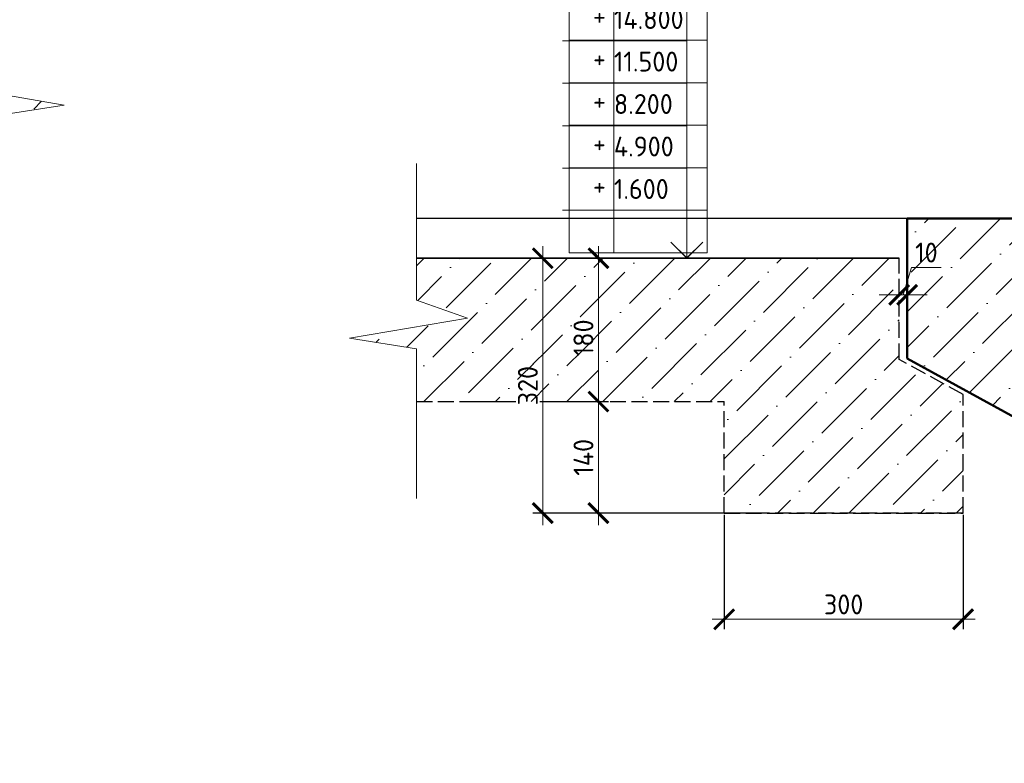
# Model space of a CAD drawing. Header units: millimetres. Extents: x 259029 to 2494469, y -731578 to -57567.
# Tile 145 of 207: x 427522 to 439882, y -511655 to -502318. Entities that reach past the tile are written whole.
import ezdxf
from ezdxf import colors
from ezdxf.entities.mleader import LeaderData, LeaderLine
from ezdxf.math import Vec2, Vec3

# ---------------------------------------------------------------- set-up
doc = ezdxf.new("R2010")
doc.units = ezdxf.units.MM
doc.linetypes.add('______2', pattern=[270, 200, -70])
doc.layers.get('Defpoints').update_dxf_attribs({"color": 140})
for name, color, linetype, lineweight in [('RAZMER', 100, 'Continuous', 15), ('Standard', 7, 'Continuous', 25), ('АС-Таблицы', 7, 'Continuous', 20), ('Выноски', 20, 'Continuous', 20), ('отметки', 243, 'Continuous', 18), ('ПЛИТА', 152, 'Continuous', 35), ('РАЗРЕЗЫ', 10, 'Continuous', 60), ('Символы 0.20', 1, 'Continuous', 20), ('Стена', 7, 'Continuous', 50), ('Тонкая', 81, 'Continuous', 20), ('штриховка', 7, 'Continuous', 18)]:
    doc.layers.add(name, color=color, linetype=linetype, lineweight=lineweight)
doc.styles.add('ГОСТ', font='GOST_Common.ttf')
doc.dimstyles.new('М10', dxfattribs={"dimscale": 0, "dimtxt": 2.5, "dimasz": 2.5, "dimexe": 1.25, "dimexo": 0.625, "dimtad": 1, "dimdec": 0, "dimlfac": 0.1, "dimtxsty": 'ГОСТ', "dimblk": 'ARCHTICK', "dimcen": 2.5, "dimdle": 1.5, "dimclrd": 256, "dimclre": 256, "dimclrt": 256, "dimadec": 0, "dimazin": 0, "dimtfac": 1, "dimtdec": 0, "dimtmove": 1, "dimatfit": 3, "dimfxl": 2, "dimtfill": 1, "dimlwd": -1, "dimarcsym": 0})
pattern_1 = [(45, (-16026.1, -58607.9), (168.3798, 617.39261), [793.75, -158.75, 0, -158.75])]

# ---------------------------------------------------------------- blocks, each defined once
blk = doc.blocks.new('_None')
blk = doc.blocks.new('*T433')
at = {"layer": 'Defpoints', "color": 8, "linetype": 'ByBlock', "lineweight": 0, "transparency": 16777216}
for p, q in [((0, 0), (1734, 0)), ((0, 0), (0, -7467)), ((561, 0), (561, -7467)), ((1734, 0), (1734, -7467)), ((0, -533), (1734, -533)), ((0, -1067), (1734, -1067)), ((0, -1600), (1734, -1600)), ((0, -2133), (1734, -2133)), ((0, -2667), (1734, -2667)), ((0, -3200), (1734, -3200)), ((0, -3733), (1734, -3733)), ((0, -4267), (1734, -4267)), ((0, -4800), (1734, -4800)), ((0, -5333), (1734, -5333)), ((0, -5867), (1734, -5867)), ((0, -6400), (1734, -6400)), ((0, -6933), (1734, -6933)), ((0, -7467), (1734, -7467))]:
    blk.add_line(p, q, dxfattribs=at)
at = {"layer": 'АС-Таблицы', "color": 0, "transparency": 16777216, "char_height": 250, "style": 'ГОСТ'}
for s, insert, width, attachment_point in [('34.600', (561, -1333), 1173.09, 4), ('31.300', (561, -1867), 1173.09, 4), ('+', (461, -1700), 361.22, 3), ('+', (461, -2233), 361.22, 3), ('28.000', (561, -2400), 1173.09, 4), ('+', (461, -2767), 361.22, 3), ('24.700', (561, -2933), 1173.09, 4), ('21.400', (561, -3467), 1173.09, 4), ('+', (461, -3300), 361.22, 3), ('+', (461, -3833), 361.22, 3), ('18.100', (561, -4000), 1173.09, 4), ('+', (461, -4367), 361.22, 3), ('14.800', (561, -4533), 1173.09, 4), ('+', (461, -4900), 361.22, 3), ('11.500', (561, -5067), 1173.09, 4), ('8.200', (561, -5600), 1173.09, 4), ('+', (461, -5433), 361.22, 3), ('+', (461, -5967), 361.22, 3), ('4.900', (561, -6133), 1173.09, 4), ('+', (461, -6500), 361.22, 3), ('1.600', (561, -6667), 1173.09, 4)]:
    blk.add_mtext(s, dxfattribs=dict(at, insert=insert, width=width, attachment_point=attachment_point))
blk = doc.blocks.new('_ArchTick')
at = {"color": 0, "linetype": 'ByBlock', "const_width": 0.15}
blk.add_lwpolyline([(-0.5, -0.5), (0.5, 0.5)], dxfattribs=at)
blk = doc.blocks.new('*D447')
at = {"layer": 'Defpoints', "color": 0, "lineweight": -2, "ltscale": 100, "transparency": 16777216}
for p in [(438563, -505773), (438563, -505773), (438663, -505773)]:
    blk.add_point(p, dxfattribs=at)
at = {"layer": 'RAZMER', "ltscale": 100, "transparency": 16777216}
for p, q in [((438613, -505773), (438716, -505430)), ((438716, -505430), (439091, -505430)), ((438563, -505773), (438313, -505773)), ((438663, -505773), (438563, -505773)), ((438663, -505773), (438563, -505773)), ((438663, -505773), (438913, -505773))]:
    blk.add_line(p, q, dxfattribs=at)
at = {"layer": 'RAZMER', "lineweight": -2, "ltscale": 100, "transparency": 16777216}
for p, q in [((438563, -505711), (438563, -505648)), ((438663, -505711), (438663, -505648))]:
    blk.add_line(p, q, dxfattribs=at)
at = {"layer": 'RAZMER', "ltscale": 100, "transparency": 16777216, "xscale": 250, "yscale": 250, "zscale": 250}
blk.add_blockref('_ArchTick', (438563, -505773), dxfattribs=at)
at = {"layer": 'RAZMER', "ltscale": 100, "transparency": 16777216, "xscale": 250, "yscale": 250, "zscale": 250, "rotation": 180}
blk.add_blockref('_ArchTick', (438663, -505773), dxfattribs=at)
at = {"layer": 'RAZMER', "ltscale": 100, "transparency": 16777216, "insert": (438904, -505242), "char_height": 250, "attachment_point": 5, "style": 'ГОСТ', "bg_fill": 3, "box_fill_scale": 1.1, "bg_fill_color": 256, "bg_fill_true_color": 13158600, "bg_fill_transparency": 0}
blk.add_mtext('10', dxfattribs=at)
blk = doc.blocks.new('*D448')
at = {"layer": 'Defpoints', "color": 0, "lineweight": -2, "ltscale": 100, "transparency": 16777216}
for p in [(436365, -508472), (439365, -508472), (439365, -509847)]:
    blk.add_point(p, dxfattribs=at)
at = {"layer": 'RAZMER', "lineweight": -2, "ltscale": 100, "transparency": 16777216}
for p, q in [((436365, -508534), (436365, -509972)), ((439365, -508534), (439365, -509972))]:
    blk.add_line(p, q, dxfattribs=at)
at = {"layer": 'RAZMER', "ltscale": 100, "transparency": 16777216}
blk.add_line((436215, -509847), (439515, -509847), dxfattribs=at)
at = {"layer": 'RAZMER', "ltscale": 100, "transparency": 16777216, "xscale": 250, "yscale": 250, "zscale": 250, "rotation": 180}
blk.add_blockref('_ArchTick', (436365, -509847), dxfattribs=at)
at = {"layer": 'RAZMER', "ltscale": 100, "transparency": 16777216, "xscale": 250, "yscale": 250, "zscale": 250}
blk.add_blockref('_ArchTick', (439365, -509847), dxfattribs=at)
at = {"layer": 'RAZMER', "ltscale": 100, "transparency": 16777216, "insert": (437865, -509660), "char_height": 250, "attachment_point": 5, "style": 'ГОСТ', "bg_fill": 3, "box_fill_scale": 1.1, "bg_fill_color": 256, "bg_fill_true_color": 13158600, "bg_fill_transparency": 0}
blk.add_mtext('300', dxfattribs=at)
blk = doc.blocks.new('*D449')
at = {"layer": 'Defpoints', "color": 0, "lineweight": -2, "ltscale": 100, "transparency": 16777216}
for p in [(436365, -508472), (439365, -508472), (436365, -509847)]:
    blk.add_point(p, dxfattribs=at)
at = {"layer": 'RAZMER', "lineweight": -2, "ltscale": 100, "transparency": 16777216}
for p, q in [((436365, -508534), (436365, -509972)), ((439365, -508534), (439365, -509972))]:
    blk.add_line(p, q, dxfattribs=at)
at = {"layer": 'RAZMER', "ltscale": 100, "transparency": 16777216}
blk.add_line((439515, -509847), (436215, -509847), dxfattribs=at)
at = {"layer": 'RAZMER', "ltscale": 100, "transparency": 16777216, "xscale": 250, "yscale": 250, "zscale": 250, "rotation": 180}
blk.add_blockref('_ArchTick', (436365, -509847), dxfattribs=at)
at = {"layer": 'RAZMER', "ltscale": 100, "transparency": 16777216, "xscale": 250, "yscale": 250, "zscale": 250}
blk.add_blockref('_ArchTick', (439365, -509847), dxfattribs=at)
at = {"layer": 'RAZMER', "ltscale": 100, "transparency": 16777216, "insert": (437865, -509660), "char_height": 250, "attachment_point": 5, "style": 'ГОСТ', "bg_fill": 3, "box_fill_scale": 1.1, "bg_fill_color": 256, "bg_fill_true_color": 13158600, "bg_fill_transparency": 0}
blk.add_mtext('300', dxfattribs=at)
blk = doc.blocks.new('*D450')
at = {"layer": 'Defpoints', "color": 0, "lineweight": -2, "ltscale": 100, "transparency": 16777216}
for p in [(433203, -505313), (433108, -507113), (434787, -507113)]:
    blk.add_point(p, dxfattribs=at)
at = {"layer": 'RAZMER', "ltscale": 100, "transparency": 16777216}
blk.add_line((434787, -505163), (434787, -507263), dxfattribs=at)
at = {"layer": 'RAZMER', "lineweight": -2, "ltscale": 100, "transparency": 16777216}
for p, q in [((433265, -505313), (434912, -505313)), ((433170, -507113), (434912, -507113))]:
    blk.add_line(p, q, dxfattribs=at)
at = {"layer": 'RAZMER', "ltscale": 100, "transparency": 16777216, "xscale": 250, "yscale": 250, "zscale": 250}
for p, rotation in [((434787, -505313), 90), ((434787, -507113), 270)]:
    blk.add_blockref('_ArchTick', p, dxfattribs=dict(at, rotation=rotation))
at = {"layer": 'RAZMER', "ltscale": 100, "transparency": 16777216, "insert": (434599, -506313), "char_height": 250, "attachment_point": 5, "rotation": 90, "style": 'ГОСТ', "bg_fill": 3, "box_fill_scale": 1.1, "bg_fill_color": 256, "bg_fill_true_color": 13158600, "bg_fill_transparency": 0}
blk.add_mtext('180', dxfattribs=at)
blk = doc.blocks.new('*D451')
at = {"layer": 'Defpoints', "color": 0, "lineweight": -2, "ltscale": 100, "transparency": 16777216}
for p in [(433108, -507113), (434787, -508513), (436974, -508513)]:
    blk.add_point(p, dxfattribs=at)
at = {"layer": 'RAZMER', "ltscale": 100, "transparency": 16777216}
blk.add_line((434787, -506963), (434787, -508663), dxfattribs=at)
at = {"layer": 'RAZMER', "lineweight": -2, "ltscale": 100, "transparency": 16777216}
for p, q in [((433170, -507113), (434912, -507113)), ((436912, -508513), (434662, -508513))]:
    blk.add_line(p, q, dxfattribs=at)
at = {"layer": 'RAZMER', "ltscale": 100, "transparency": 16777216, "xscale": 250, "yscale": 250, "zscale": 250}
for p, rotation in [((434787, -507113), 90), ((434787, -508513), 270)]:
    blk.add_blockref('_ArchTick', p, dxfattribs=dict(at, rotation=rotation))
at = {"layer": 'RAZMER', "ltscale": 100, "transparency": 16777216, "insert": (434599, -507813), "char_height": 250, "attachment_point": 5, "rotation": 90, "style": 'ГОСТ', "bg_fill": 3, "box_fill_scale": 1.1, "bg_fill_color": 256, "bg_fill_true_color": 13158600, "bg_fill_transparency": 0}
blk.add_mtext('140', dxfattribs=at)
blk = doc.blocks.new('*D452')
at = {"layer": 'Defpoints', "color": 0, "lineweight": -2, "ltscale": 100, "transparency": 16777216}
for p in [(433203, -505313), (434088, -508513), (436365, -508513)]:
    blk.add_point(p, dxfattribs=at)
at = {"layer": 'RAZMER', "ltscale": 100, "transparency": 16777216}
blk.add_line((434088, -505163), (434088, -508663), dxfattribs=at)
at = {"layer": 'RAZMER', "lineweight": -2, "ltscale": 100, "transparency": 16777216}
for p, q in [((433265, -505313), (434213, -505313)), ((436303, -508513), (433963, -508513))]:
    blk.add_line(p, q, dxfattribs=at)
at = {"layer": 'RAZMER', "ltscale": 100, "transparency": 16777216, "xscale": 250, "yscale": 250, "zscale": 250}
for p, rotation in [((434088, -505313), 90), ((434088, -508513), 270)]:
    blk.add_blockref('_ArchTick', p, dxfattribs=dict(at, rotation=rotation))
at = {"layer": 'RAZMER', "ltscale": 100, "transparency": 16777216, "insert": (433901, -506913), "char_height": 250, "attachment_point": 5, "rotation": 90, "style": 'ГОСТ', "bg_fill": 3, "box_fill_scale": 1.1, "bg_fill_color": 256, "bg_fill_true_color": 13158600, "bg_fill_transparency": 0}
blk.add_mtext('320', dxfattribs=at)

msp = doc.modelspace()

# ---------------------------------------------------------------- hatches: boundary and pattern name
at = {"layer": 'штриховка', "ltscale": 100}
h = msp.add_hatch(dxfattribs=at)
h.set_pattern_fill('ANSI36', color=256, scale=100)
h.set_pattern_definition([(45, (-26086.35, -36300.1), (168.3798, 617.39261), [793.75, -158.75, 0, -158.75])])
h.paths.add_polyline_path([(423390.6, -506326.9), (422588.1, -505885.8), (422588.1, -504615.3), (416014, -504615.3), (416014, -505141.6), (416652.5, -505367.6), (415172.8, -505620.2), (416014, -505751.7), (416014, -506415.7), (420390.6, -506415.7), (420390.6, -507815.7), (423390.6, -507815.7)])
h.paths.add_polyline_path([(427240.1, -504005.2), (427240.1, -503521.8), (428081.3, -503390.3), (426601.5, -503137.7), (427240.1, -502911.7), (427240.1, -502467), (424698.2, -502467, 0.4732848), (424502.1, -502706.2), (424694.5, -503817.9, -0.4732848), (424449.3, -504117), (422688.1, -504117), (422688.1, -505874.2), (423264.3, -506190.9)])
h.paths.add_polyline_path([(418737.2, -505915.7), (418737.2, -505315.7), (418186.1, -505315.7), (418186.1, -505915.7)], flags=24)
h.paths.add_polyline_path([(418039, -506540.7), (418039, -505890.7), (417487.8, -505890.7), (417487.8, -506540.7)], flags=25)
h.paths.add_polyline_path([(422716.2, -504774.7), (423141.2, -504774.7), (423141.2, -504223.6), (422716.2, -504223.6)], flags=24)

# ---------------------------------------------------------------- linework, layer by layer
at = {"layer": 'RAZMER', "color": 30, "ltscale": 100}
for p, q in [((435896.3, -504712.9), (435896.3, -499382.2, 0)), ((435896.3, -502582.2), (434333.8, -502582.2)), ((435896.3, -503115.5), (434333.8, -503115.5)), ((435896.3, -503648.8), (434333.8, -503648.8)), ((435896.3, -504182.2), (434333.8, -504182.2)), ((435896.3, -504865.5), (435896.3, -504265.5)), ((435896.3, -504710.2, 0), (434333.8, -504710.2, 0))]:
    msp.add_line(p, q, dxfattribs=at)
at = {"layer": 'RAZMER'}
msp.add_line((435896.3, -504710.2, 0), (435896.3, -505310.2, 0), dxfattribs=at)
at = {"layer": 'Standard', "color": 5, "linetype": 'Continuous', "lineweight": 50, "transparency": 33554687}
for p, q in [((440819.3, -504814.5), (438663, -504812.8)), ((438663, -504814.5), (438664.4, -505463)), ((438663, -504814.5), (438663, -506571.8)), ((438663, -504814.5), (440424.2, -504814.5)), ((438663, -504814.5), (438663, -506571.8)), ((438663, -504814.5), (440424.2, -504814.5)), ((443728.9, -509356.7), (438663, -506571.8))]:
    msp.add_line(p, q, dxfattribs=at)
at = {"layer": 'Standard', "color": 7, "linetype": '______2', "lineweight": 30}
for p, q in [((438563, -506583.3), (438563, -505312.9)), ((439365.5, -507024.5), (438563, -506583.3)), ((439365.5, -508513.3), (439365.5, -507024.5)), ((432502.8, -507113.3), (436365.5, -507113.3)), ((436365.5, -508513.3), (436365.5, -507113.3)), ((439365.5, -508513.3), (439365.5, -507563.3)), ((436365.5, -508513.3), (439365.5, -508513.3)), ((436365.5, -508513.3), (439365.5, -508513.3)), ((439365.5, -508513.3), (436365.5, -508513.3)), ((436365.5, -508513.3), (439365.5, -508513.3))]:
    msp.add_line(p, q, dxfattribs=at)
at = {"layer": 'отметки', "linetype": 'Continuous', "lineweight": 25, "ltscale": 100, "elevation": 0}
msp.add_lwpolyline([(436096.3, -505110.2), (435896.3, -505310.2), (435696.3, -505110.2)], dxfattribs=at)
at = {"layer": 'отметки', "linetype": 'Continuous', "lineweight": 25, "ltscale": 100}
msp.add_lwpolyline([(436096.3, -505112.9), (435896.3, -505312.9), (435696.3, -505112.9)], dxfattribs=at)
at = {"layer": 'ПЛИТА', "color": 0}
msp.add_line((438563, -505312.8), (432502.8, -505312.8), dxfattribs=at)
at = {"layer": 'ПЛИТА', "color": 0, "lineweight": 30}
msp.add_line((438563, -505312.9), (432502.8, -505312.9), dxfattribs=at)
at = {"layer": 'РАЗРЕЗЫ', "color": 5, "lineweight": 35}
for p, q in [((438663, -506571.8), (438663, -504814.5)), ((438663, -506571.8), (438663, -504814.5)), ((439239.2, -506888.5), (438663, -506571.8)), ((438663, -506571.8), (438663, -506571.8))]:
    msp.add_line(p, q, dxfattribs=at)
at = {"layer": 'Стена', "color": 7, "linetype": 'Continuous', "lineweight": 25}
for p, q in [((440465.4, -504812.8), (432502.8, -504812.8)), ((438663, -504817.2), (432502.8, -504814.3))]:
    msp.add_line(p, q, dxfattribs=at)
at = {"layer": 'Тонкая', "color": 30, "linetype": 'ByBlock', "ltscale": 75, "elevation": 0}
msp.add_lwpolyline([(427240.1, -507286.7), (427240.1, -503521.8), (428081.3, -503390.3), (426601.5, -503137.7), (427240.1, -502911.7), (427240.1, -499520.3)], dxfattribs=at)
at = {"layer": 'Тонкая', "color": 30, "linetype": 'ByBlock', "ltscale": 75}
msp.add_lwpolyline([(432502.8, -508331.7), (432502.8, -506449.2), (431661.6, -506317.7), (433141.4, -506065.1), (432502.8, -505839.1), (432502.8, -504121.6)], dxfattribs=at)

# ---------------------------------------------------------------- block references
msp.add_blockref('*T433', (434419.5, -497776.9, 0))

# ---------------------------------------------------------------- texts
at = {"layer": 'Выноски'}
note = msp.add_mtext_static_columns([''] * 2, width=18604.939, gutter_width=10240.1, height=0, dxfattribs=dict(at, insert=(295601.8, -509833), char_height=250, attachment_point=1, style='ГОСТ'))
for column, words in zip([note] + note.columns.linked_columns, ['\\pi8790.91665;Общие указания:\\P\\pi570.45,l346.2,t2000;1.^IСтроительство здания должно производиться в соответствии с проектом производства работ (ППР). при {\\H1.66663x; }\\P\\pi0,t346.2;отсутствии проекта ППР в производство строительно-монтажных работ запрещается. {\\H1.18896x; }\\P\\pi570.45,t2000;2.^IМонтаж сборных конструкций вести в соответствии с требованиями СП 70.13330.2012 "Несущие и {\\H1.54818x; }\\P\\pi0,t346.2;ограждающие конструкции "(акт.ред. СНиП 3.03.01-87*).{\\H1.62844x;\\C0; \\H0.61408x;\\P\\pi570.45,t2000;}3.^IВсе сварные работы следует вести в соответствии с ГОСТ 5264-80* "Ручная дуговая сварка.Соединения {\\H1.20169x; }\\P\\pi0,t346.2;сварные" и  ГОСТ 14098-2014 "Соединения сварные арматуры и закладных деталей железобетонных конструкций". {\\H1.54394x; }\\PСварку вести электродами типа Э42А. {\\H1.42985x;\\C0; \\H0.69937x;\\P\\pi570.45,t2000;}4.^IВсе металлические конструкции окрасить эмалью ПФ-1189 по ГОСТ 6465-79 в два слоя. Эмаль наносить на {\\H1.46788x; }\\P\\pi0,t346.2;грунтовку ГФ-021 по ГОСТ 25129-82 (первый слой - на заводе-изготовителе, второй слой - на монтаже).{\\H1.65521x;\\C0; \\H0.60415x;\\P\\pi10052.46968,l0,tz;\\H1.55946x; \\H0.64125x;\\P\\H1.64685x; \\H0.60722x;\\P\\pi812.5,l41.6675;\\H1.23852x; \\H0.80742x;\\P}', '']):
    column.text = words

# ---------------------------------------------------------------- leaders
at = {"layer": 'Символы 0.20'}
ml = msp.add_multileader_mtext('Standard', dxfattribs=at)
ml.set_content('3(л.6)', color=256, style='ГОСТ')
ml.set_leader_properties(color=256, linetype='ByLayer', lineweight=-1)
ml.set_arrow_properties(name='NONE')
ml.build(insert=Vec2(0, 0))
ml.multileader.update_dxf_attribs({"text_left_attachment_type": 6, "text_right_attachment_type": 6, "dogleg_length": 0.25, "arrow_head_size": 200, "scale": 100})
ctx = ml.context
ctx.base_point, ctx.scale, ctx.char_height, ctx.arrow_head_size, ctx.landing_gap_size, ctx.plane_origin = Vec3(355044.1, -504246), 100, 250, 200, 25, Vec3(355528.4, -504547.8)
ctx.left_attachment, ctx.right_attachment = 6, 6
notes = []
notes.append((ctx, [(0, (1, 1, 0), (355019.1, -504246), (1, 0), 25, [(0, [(354345.3, -503658)], 0, [])])]))
ctx.mtext.insert, ctx.mtext.width, ctx.mtext.defined_height, ctx.mtext.flow_direction = Vec3(355069.1, -503946), 1094.387, 742.8, 5
ml = msp.add_multileader_mtext('Standard', dxfattribs=at)
ml.set_content('2(л.6)', color=256, style='ГОСТ')
ml.set_leader_properties(color=256, linetype='ByLayer', lineweight=-1)
ml.set_arrow_properties(name='NONE')
ml.build(insert=Vec2(0, 0))
ml.multileader.update_dxf_attribs({"text_left_attachment_type": 6, "text_right_attachment_type": 6, "dogleg_length": 0.25, "arrow_head_size": 200, "scale": 100})
ctx = ml.context
ctx.base_point, ctx.scale, ctx.char_height, ctx.arrow_head_size, ctx.landing_gap_size, ctx.plane_origin = Vec3(375828.8, -504141.4), 100, 250, 200, 25, Vec3(377043, -506275.8)
ctx.left_attachment, ctx.right_attachment = 6, 6
notes.append((ctx, [(0, (1, 1, 0), (375803.8, -504141.4), (1, 0), 25, [(0, [(375732, -504820.8)], 0, [])])]))
ctx.mtext.insert, ctx.mtext.width, ctx.mtext.flow_direction = Vec3(375853.8, -503841.4), 792.21, 5
ml = msp.add_multileader_mtext('Standard', dxfattribs=at)
ml.set_content('1(л.6)', color=256, style='ГОСТ')
ml.set_leader_properties(color=256, linetype='ByLayer', lineweight=-1)
ml.set_arrow_properties(name='NONE')
ml.build(insert=Vec2(0, 0))
ml.multileader.update_dxf_attribs({"text_left_attachment_type": 6, "text_right_attachment_type": 6, "dogleg_length": 0.25, "arrow_head_size": 200, "scale": 100})
ctx = ml.context
ctx.base_point, ctx.scale, ctx.char_height, ctx.arrow_head_size, ctx.landing_gap_size, ctx.plane_origin = Vec3(357194.3, -504241.6), 100, 250, 200, 25, Vec3(358408.5, -506376.1)
ctx.left_attachment, ctx.right_attachment = 6, 6
notes.append((ctx, [(0, (1, 1, 0), (357169.3, -504241.6), (1, 0), 25, [(0, [(357097.5, -504921)], 0, [])])]))
ctx.mtext.insert, ctx.mtext.width, ctx.mtext.flow_direction = Vec3(357219.3, -503941.6), 792.21, 5
ml = msp.add_multileader_mtext('Standard', dxfattribs=at)
ml.set_content('4(л.6)', color=256, style='ГОСТ')
ml.set_leader_properties(color=256, linetype='ByLayer', lineweight=-1)
ml.set_arrow_properties(name='NONE')
ml.build(insert=Vec2(0, 0))
ml.multileader.update_dxf_attribs({"text_left_attachment_type": 6, "text_right_attachment_type": 6, "dogleg_length": 0.25, "arrow_head_size": 200, "scale": 100})
ctx = ml.context
ctx.base_point, ctx.scale, ctx.char_height, ctx.arrow_head_size, ctx.landing_gap_size, ctx.plane_origin = Vec3(372128.9, -504653.5), 100, 250, 200, 25, Vec3(374320.4, -504547.8)
ctx.left_attachment, ctx.right_attachment = 6, 6
notes.append((ctx, [(1, (1, 1, 0), (372978.9, -504653.5), (-1, 0), 25, [(0, [(372899.1, -503886.6)], 0, [])])]))
ctx.mtext.insert, ctx.mtext.width, ctx.mtext.defined_height, ctx.mtext.flow_direction = Vec3(372153.9, -504353.5), 1094.387, 742.8, 5
ml = msp.add_multileader_mtext('Standard', dxfattribs=at)
ml.set_content('3(л.6)', color=256, style='ГОСТ')
ml.set_leader_properties(color=256, linetype='ByLayer', lineweight=-1)
ml.set_arrow_properties(name='NONE')
ml.build(insert=Vec2(0, 0))
ml.multileader.update_dxf_attribs({"text_left_attachment_type": 6, "text_right_attachment_type": 6, "dogleg_length": 0.25, "arrow_head_size": 200, "scale": 100})
ctx = ml.context
ctx.base_point, ctx.scale, ctx.char_height, ctx.arrow_head_size, ctx.landing_gap_size, ctx.plane_origin = Vec3(352992.6, -505626.5), 100, 250, 200, 25, Vec3(355458.5, -507910.7)
ctx.left_attachment, ctx.right_attachment = 6, 6
notes.append((ctx, [(1, (1, 1, 0), (353817.6, -505626.5), (-1, 0), 25, [(0, [(353975.3, -506400.4)], 0, [])])]))
ctx.mtext.insert, ctx.mtext.width, ctx.mtext.defined_height, ctx.mtext.flow_direction = Vec3(353017.6, -505326.5), 1094.387, 742.8, 5
ml = msp.add_multileader_mtext('Standard', dxfattribs=at)
ml.set_content('4(л.6)', color=256, style='ГОСТ')
ml.set_leader_properties(color=256, linetype='ByLayer', lineweight=-1)
ml.set_arrow_properties(name='NONE')
ml.build(insert=Vec2(0, 0))
ml.multileader.update_dxf_attribs({"text_left_attachment_type": 6, "text_right_attachment_type": 6, "dogleg_length": 0.25, "arrow_head_size": 200, "scale": 100})
ctx = ml.context
ctx.base_point, ctx.scale, ctx.char_height, ctx.arrow_head_size, ctx.landing_gap_size, ctx.plane_origin = Vec3(371759.6, -505626.5), 100, 250, 200, 25, Vec3(374250.6, -507910.7)
ctx.left_attachment, ctx.right_attachment = 6, 6
notes.append((ctx, [(1, (1, 1, 0), (372609.6, -505626.5), (-1, 0), 25, [(0, [(372767.4, -506400.4)], 0, [])])]))
ctx.mtext.insert, ctx.mtext.width, ctx.mtext.defined_height, ctx.mtext.flow_direction = Vec3(371784.6, -505326.5), 1094.387, 742.8, 5
ml = msp.add_multileader_mtext('Standard', dxfattribs=at)
ml.set_content('2(л.6)', color=256, style='ГОСТ')
ml.set_leader_properties(color=256, linetype='ByLayer', lineweight=-1)
ml.set_arrow_properties(name='NONE')
ml.build(insert=Vec2(0, 0))
ml.multileader.update_dxf_attribs({"text_left_attachment_type": 6, "text_right_attachment_type": 6, "dogleg_length": 0.25, "arrow_head_size": 200, "scale": 100})
ctx = ml.context
ctx.base_point, ctx.scale, ctx.char_height, ctx.arrow_head_size, ctx.landing_gap_size, ctx.plane_origin = Vec3(375828.8, -507382.9), 100, 250, 200, 25, Vec3(377043, -509517.4)
ctx.left_attachment, ctx.right_attachment = 6, 6
notes.append((ctx, [(0, (1, 1, 0), (375803.8, -507382.9), (1, 0), 25, [(0, [(375732, -508062.3)], 0, [])])]))
ctx.mtext.insert, ctx.mtext.width, ctx.mtext.flow_direction = Vec3(375853.8, -507082.9), 792.21, 5
ml = msp.add_multileader_mtext('Standard', dxfattribs=at)
ml.set_content('1(л.6)', color=256, style='ГОСТ')
ml.set_leader_properties(color=256, linetype='ByLayer', lineweight=-1)
ml.set_arrow_properties(name='NONE')
ml.build(insert=Vec2(0, 0))
ml.multileader.update_dxf_attribs({"text_left_attachment_type": 6, "text_right_attachment_type": 6, "dogleg_length": 0.25, "arrow_head_size": 200, "scale": 100})
ctx = ml.context
ctx.base_point, ctx.scale, ctx.char_height, ctx.arrow_head_size, ctx.landing_gap_size, ctx.plane_origin = Vec3(357194.3, -507510.4), 100, 250, 200, 25, Vec3(358408.5, -509644.9)
ctx.left_attachment, ctx.right_attachment = 6, 6
notes.append((ctx, [(0, (1, 1, 0), (357169.3, -507510.4), (1, 0), 25, [(0, [(357097.5, -508189.8)], 0, [])])]))
ctx.mtext.insert, ctx.mtext.width, ctx.mtext.flow_direction = Vec3(357219.3, -507210.4), 792.21, 5
ml = msp.add_multileader_mtext('Standard', dxfattribs=at)
ml.set_content('3(л.6)', color=256, style='ГОСТ')
ml.set_leader_properties(color=256, linetype='ByLayer', lineweight=-1)
ml.set_arrow_properties(name='NONE')
ml.build(insert=Vec2(0, 0))
ml.multileader.update_dxf_attribs({"text_left_attachment_type": 6, "text_right_attachment_type": 6, "dogleg_length": 0.25, "arrow_head_size": 200, "scale": 100})
ctx = ml.context
ctx.base_point, ctx.scale, ctx.char_height, ctx.arrow_head_size, ctx.landing_gap_size, ctx.plane_origin = Vec3(355165.9, -510882.3), 100, 250, 200, 25, Vec3(355458.5, -511152.2)
ctx.left_attachment, ctx.right_attachment = 6, 6
notes.append((ctx, [(0, (1, 1, 0), (355140.9, -510882.3), (1, 0), 25, [(0, [(354256, -510289.1)], 0, [])])]))
ctx.mtext.insert, ctx.mtext.width, ctx.mtext.defined_height, ctx.mtext.flow_direction = Vec3(355190.9, -510582.3), 1094.387, 742.8, 5
ml = msp.add_multileader_mtext('Standard', dxfattribs=at)
ml.set_content('6(л.6)', color=256, style='ГОСТ')
ml.set_leader_properties(color=256, linetype='ByLayer', lineweight=-1)
ml.set_arrow_properties(name='NONE')
ml.build(insert=Vec2(0, 0))
ml.multileader.update_dxf_attribs({"text_left_attachment_type": 6, "text_right_attachment_type": 6, "dogleg_length": 0.25, "arrow_head_size": 200, "scale": 100})
ctx = ml.context
ctx.base_point, ctx.scale, ctx.char_height, ctx.arrow_head_size, ctx.landing_gap_size, ctx.plane_origin = Vec3(375928.4, -510685.2), 100, 250, 200, 25, Vec3(377142.5, -512819.7)
ctx.left_attachment, ctx.right_attachment = 6, 6
notes.append((ctx, [(0, (1, 1, 0), (375903.4, -510685.2), (1, 0), 25, [(0, [(375831.6, -511364.6)], 0, [])])]))
ctx.mtext.insert, ctx.mtext.width, ctx.mtext.flow_direction = Vec3(375953.4, -510385.2), 792.21, 5
ml = msp.add_multileader_mtext('Standard', dxfattribs=at)
ml.set_content('4(л.6)', color=256, style='ГОСТ')
ml.set_leader_properties(color=256, linetype='ByLayer', lineweight=-1)
ml.set_arrow_properties(name='NONE')
ml.build(insert=Vec2(0, 0))
ml.multileader.update_dxf_attribs({"text_left_attachment_type": 6, "text_right_attachment_type": 6, "dogleg_length": 0.25, "arrow_head_size": 200, "scale": 100})
ctx = ml.context
ctx.base_point, ctx.scale, ctx.char_height, ctx.arrow_head_size, ctx.landing_gap_size, ctx.plane_origin = Vec3(372010.9, -510882.3), 100, 250, 200, 25, Vec3(374250.6, -511152.2)
ctx.left_attachment, ctx.right_attachment = 6, 6
notes.append((ctx, [(1, (1, 1, 0), (372860.9, -510882.3), (-1, 0), 25, [(0, [(372765.9, -510439.4)], 0, [])])]))
ctx.mtext.insert, ctx.mtext.width, ctx.mtext.defined_height, ctx.mtext.flow_direction = Vec3(372035.9, -510582.3), 1094.387, 742.8, 5
for ctx, leaders in notes:
    for number, flags, end, landing, length, lines in leaders:
        leader = LeaderData()
        leader.index, (leader.has_last_leader_line, leader.has_dogleg_vector, leader.attachment_direction) = number, flags
        leader.last_leader_point, leader.dogleg_vector, leader.dogleg_length = Vec3(end), Vec3(landing), length
        for number, points, colour, breaks in lines:
            line = LeaderLine()
            line.index, line.vertices, line.color, line.breaks = number, Vec3.list(points), colors.encode_raw_color(colour), breaks
            leader.lines.append(line)
        ctx.leaders.append(leader)

# ---------------------------------------------------------------- next in the draw order: dimensions: what is measured, and where the dimension line sits
at = {"layer": 'RAZMER', "color": 30, "ltscale": 100}
dim = msp.add_linear_dim(base=(434786.6, -507113.3), p1=(433202.6, -505313.3), p2=(433107.7, -507113.3), angle=90, dimstyle='М10', override={"dimscale": 100}, dxfattribs=at)
dim.commit()
dim.dimension.update_dxf_attribs({"geometry": '*D450', "text_midpoint": (434786.6, -506313.3), "dimtype": 160})
for base, p1, p2, picture, middle in [((438563, -505773.3), (438663, -505773.3), (438563, -505773.3), '*D447', (438778.6, -505242)), ((439365.5, -509847.5), (436365.5, -508471.5), (439365.5, -508471.5), '*D448', (437865.5, -509660))]:
    dim = msp.add_linear_dim(base=base, p1=p1, p2=p2, dimstyle='М10', override={"dimscale": 100, "dimtix": 0, "dimtofl": 1, "dimtmove": 1, "dimatfit": 3}, dxfattribs=at)
    dim.commit()
    dim.dimension.update_dxf_attribs({"geometry": picture, "text_midpoint": middle})

# ---------------------------------------------------------------- next in the draw order: dimensions: what is measured, and where the dimension line sits
dim = msp.add_linear_dim(base=(436365.5, -509847.5), p1=(439365.5, -508471.5), p2=(436365.5, -508471.5), angle=180, dimstyle='М10', override={"dimscale": 100, "dimtix": 0, "dimtofl": 1, "dimtmove": 1, "dimatfit": 3}, dxfattribs=at)
dim.commit()
dim.dimension.update_dxf_attribs({"geometry": '*D449', "text_midpoint": (437865.5, -509660)})

# ---------------------------------------------------------------- next in the draw order: hatches: boundary and pattern name
at = {"layer": 'штриховка', "ltscale": 100}
h = msp.add_hatch(dxfattribs=at)
h.set_pattern_fill('ANSI36', color=256, scale=100)
h.set_pattern_definition(pattern_1)
h.paths.add_polyline_path([(440823.1, -506165.5), (441015.4, -505053.8, 0.4732848), (440819.3, -504814.5), (440436.5, -504814.2, -0.0122276), (440424.2, -504814.5), (438663, -504814.5), (438663, -504817.2), (438663, -504817.2), (438663, -506571.8), (439239.2, -506888.5), (443728.9, -509356.7), (443728.9, -506464.5), (441068.2, -506464.5, -0.4732848)])
h.paths.add_polyline_path([(438691.1, -505505.3), (439116.1, -505505.3), (439116.1, -504954.2), (438691.1, -504954.2)], flags=24)

# ---------------------------------------------------------------- next in the draw order: dimensions: what is measured, and where the dimension line sits
at = {"layer": 'RAZMER', "color": 30, "ltscale": 100}
dim = msp.add_linear_dim(base=(434786.6, -508513.3), p1=(433107.7, -507113.3), p2=(436974, -508513.3), angle=90, dimstyle='М10', override={"dimscale": 100}, dxfattribs=at)
dim.commit()
dim.dimension.update_dxf_attribs({"geometry": '*D451', "text_midpoint": (434599.1, -507813.3)})

# ---------------------------------------------------------------- next in the draw order: dimensions: what is measured, and where the dimension line sits
dim = msp.add_linear_dim(base=(434088.3, -508513.3), p1=(433202.6, -505313.3), p2=(436365.5, -508513.3), angle=90, dimstyle='М10', override={"dimscale": 100}, dxfattribs=at)
dim.commit()
dim.dimension.update_dxf_attribs({"geometry": '*D452', "text_midpoint": (433900.8, -506913.3)})

# ---------------------------------------------------------------- next in the draw order: hatches: boundary and pattern name
at = {"layer": 'штриховка', "ltscale": 100}
h = msp.add_hatch(dxfattribs=at)
h.set_pattern_fill('ANSI36', color=256, scale=100)
h.set_pattern_definition(pattern_1)
h.paths.add_polyline_path([(438563, -505312.9), (432502.8, -505312.9), (432502.8, -505839.1), (433141.4, -506065.1), (431661.6, -506317.7), (432502.8, -506449.2), (432502.8, -507113.3), (436365.5, -507113.3), (436365.5, -508513.3), (439365.5, -508513.3), (439365.5, -507024.5), (438563, -506583.3)])
h.paths.add_polyline_path([(434862.3, -506613.3), (434862.3, -506013.3), (434311.2, -506013.3), (434311.2, -506613.3)], flags=24)
h.paths.add_polyline_path([(434164.1, -507238.3), (434164.1, -506588.3), (433613, -506588.3), (433613, -507238.3)], flags=25)

doc.saveas('drawing.dxf')
